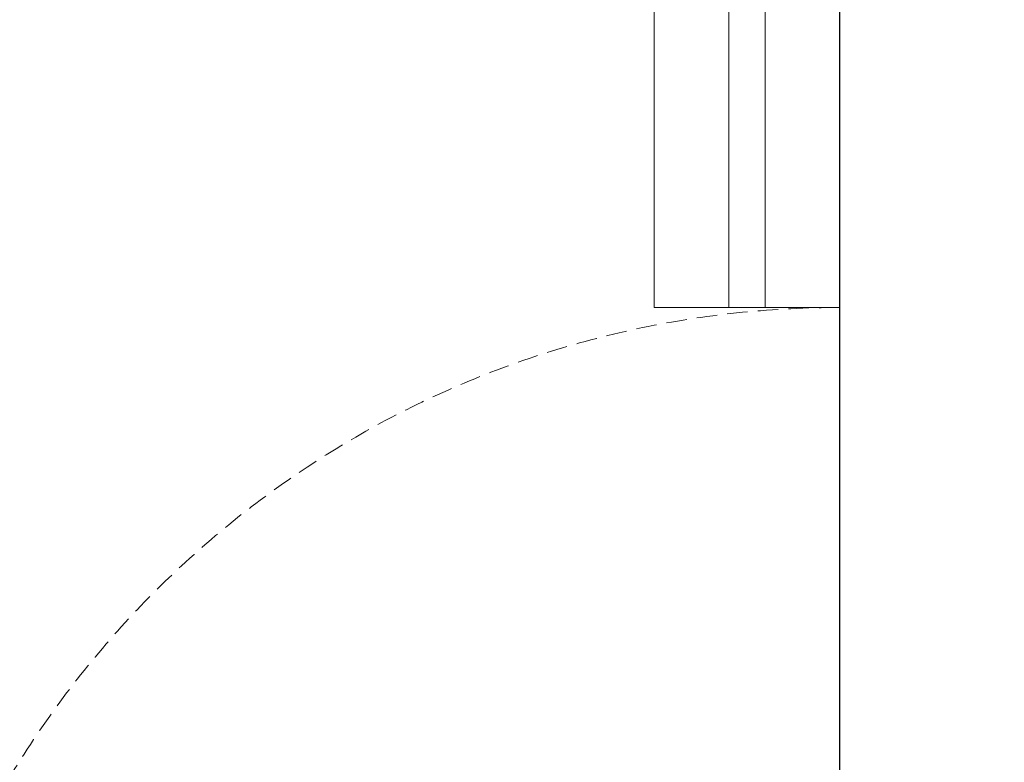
# Model space of a CAD drawing. Header units: millimetres. Extents: x 5678 to 25228, y 1791 to 30190.
# Tile 23 of 63: x 21504 to 22724, y 15522 to 16443. Entities that reach past the tile are written whole.
import ezdxf

# ---------------------------------------------------------------- set-up
doc = ezdxf.new("R2010")
doc.units = ezdxf.units.MM
doc.linetypes.add('HIDDEN', pattern=[9.525, 6.35, -3.175])
for name, color, linetype, lineweight in [('BUILDING LINE', 7, 'Continuous', 25), ('DOOR', 4, 'Continuous', 18), ('FAB DOOR', 4, 'Continuous', 9), ('WIN', 4, 'Continuous', 9)]:
    doc.layers.add(name, color=color, linetype=linetype, lineweight=lineweight)

# ---------------------------------------------------------------- blocks, each defined once
blk = doc.blocks.new('DOOR 1200')
at = {"layer": 'DOOR'}
blk.add_lwpolyline([(33281.5, 47890), (33281.5, 48790), (33256.5, 48790), (33256.5, 47890)], close=True, dxfattribs=at)
at = {"layer": 'DOOR', "color": 253, "linetype": 'HIDDEN', "lineweight": 9, "ltscale": 3}
blk.add_arc((33256.5, 47890), 900.35, 0, 88.40886, dxfattribs=at)
blk = doc.blocks.new('*U24')
at = {"layer": 'WIN', "color": 4, "linetype": 'Continuous', "lineweight": 5, "ltscale": 500}
for p, q in [((47091.6, 649.7), (47541.6, 649.7)), ((47091.6, 604.7), (47541.6, 604.7))]:
    blk.add_line(p, q, dxfattribs=at)
blk.add_lwpolyline([(47091.6, 512.2), (47541.6, 512.2), (47541.6, 742.2), (47091.6, 742.2)], close=True, dxfattribs=at)

msp = doc.modelspace()

# ---------------------------------------------------------------- linework, layer by layer
at = {"layer": 'BUILDING LINE', "ltscale": 0.5, "elevation": 0}
msp.add_lwpolyline([(8420.145, 3341.16), (8420.145, 12301.16), (11320.043, 12301.16), (11320.043, 17241.149), (8420.145, 17241.149), (8420.145, 26201.149), (20010.145, 26201.149), (20010.145, 22381.149), (22520.267, 22381.149), (22520.267, 17211.149), (22750.267, 17211.149), (22748.867, 16536.155), (22520.267, 16536.155), (22520.267, 13006.155), (22748.867, 13006.155), (22748.867, 12331.16), (22520.267, 12331.16), (22520.267, 7161.16), (20010.145, 7161.16), (20010.145, 3341.16)], close=True, dxfattribs=at)

# ---------------------------------------------------------------- block references
at = {"layer": 'FAB DOOR', "extrusion": (-1.36795e-19, -0.000212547, 1), "xscale": 1.332819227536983, "yscale": 1.332819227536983, "zscale": 1.332819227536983, "rotation": 90}
msp.add_blockref('DOOR 1200', (86348.98, -29438.748, -3.164), dxfattribs=at)
at = {"layer": 'WIN', "xscale": -1, "rotation": 270}
msp.add_blockref('*U24', (21778.113, -31005.442, 0.495), dxfattribs=at)

doc.saveas('drawing.dxf')
